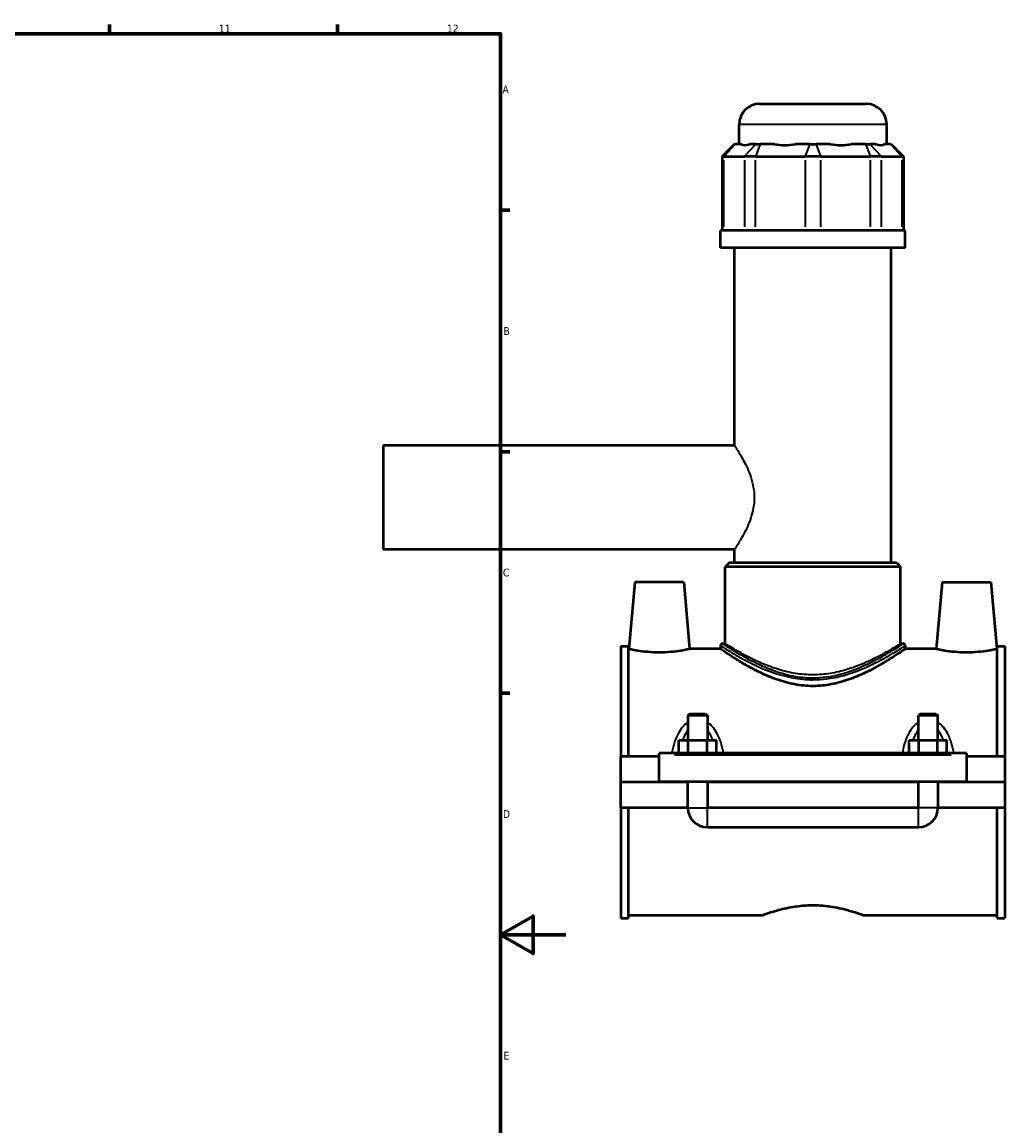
# Model space of a CAD drawing. Header units: millimetres. Extents: x -255 to 976, y -117 to 1132.
# Tile 5 of 7: x 674 to 976, y 238 to 578. Entities that reach past the tile are written whole.
import ezdxf

# ---------------------------------------------------------------- set-up
doc = ezdxf.new("R2010")
doc.units = ezdxf.units.MM
for name, color, linetype, lineweight in [('Border (ANSI)', 7, 'Continuous', 70), ('Visible (ANSI)', 7, 'Continuous', 50), ('Visible Narrow (ANSI)', 7, 'Continuous', 35)]:
    doc.layers.add(name, color=color, linetype=linetype, lineweight=lineweight)
doc.styles.add('Note Text (ANSI)', font='tahoma.ttf')

# ---------------------------------------------------------------- blocks, each defined once
blk = doc.blocks.new('Borders Default Border')
at = {"layer": 'Border (ANSI)'}
for p, q in [((700.83, 574), (700.83, 576.8)), ((770.92, 574), (770.92, 576.8)), ((821, 519.75), (823.8, 519.75)), ((821, 445.5), (823.8, 445.5)), ((821, 371.25), (823.8, 371.25))]:
    blk.add_line(p, q, dxfattribs=at)
at = {"layer": 'Border (ANSI)', "flags": 128}
for points in [[(20, 20), (20, 574), (821, 574), (821, 20), (20, 20)], [(841, 297), (821, 297), (831, 302.77), (831, 291.23), (821, 297)]]:
    blk.add_lwpolyline(points, dxfattribs=at)
at = {"layer": 'Border (ANSI)', "color": 5, "true_color": 0x0000ff, "char_height": 2.4, "attachment_point": 7, "style": 'Note Text (ANSI)'}
for s, insert in [('11', (734.43, 574.4)), ('12', (804.52, 574.4)), ('A', (821.58, 555.68)), ('B', (821.87, 481.43)), ('C', (821.71, 407.13)), ('D', (821.72, 332.93)), ('E', (821.91, 258.68))]:
    blk.add_mtext(s, dxfattribs=dict(at, insert=insert))

msp = doc.modelspace()

# ---------------------------------------------------------------- linework, layer by layer
at = {"layer": 'Visible (ANSI)'}
for p, q in [((900.57, 552.44), (933.33, 552.44)), ((894.27, 540.05), (894.27, 546.14)), ((939.63, 540.05), (939.63, 546.14)), ((892.9, 540.05), (889.12, 536.27)), ((892.9, 540.05), (893.09, 540.05)), ((894.91, 540.05), (893.09, 540.05)), ((899.39, 540.05), (897.57, 540.05)), ((899.39, 540.05), (900.76, 540.05)), ((905.16, 540.05), (900.76, 540.05)), ((915.98, 540.05), (911.58, 540.05)), ((915.98, 540.05), (917.91, 540.05)), ((922.31, 540.05), (917.91, 540.05)), ((933.14, 540.05), (928.74, 540.05)), ((933.14, 540.05), (934.5, 540.05)), ((936.32, 540.05), (934.5, 540.05)), ((940.81, 540.05), (938.98, 540.05)), ((940.81, 540.05), (941, 540.05)), ((941, 540.05), (944.78, 536.27)), ((889.6, 536.27), (889.12, 536.27)), ((889.12, 536.27), (889.12, 513.5)), ((889.6, 536.27), (895.9, 536.27)), ((899.31, 536.27), (895.9, 536.27)), ((899.31, 536.27), (914.54, 536.27)), ((919.36, 536.27), (914.54, 536.27)), ((919.36, 536.27), (934.58, 536.27)), ((937.99, 536.27), (934.58, 536.27)), ((937.99, 536.27), (944.3, 536.27)), ((944.78, 536.27), (944.3, 536.27)), ((944.78, 536.27), (944.78, 513.5)), ((945.3, 513.5), (888.6, 513.5)), ((888.6, 508.19), (888.6, 513.5)), ((945.3, 508.19), (945.3, 513.5)), ((945.3, 508.19), (888.6, 508.19)), ((892.85, 447.44), (892.85, 508.19)), ((941.05, 411.44), (941.05, 508.19)), ((784.95, 447.44), (784.95, 415.44)), ((892.85, 447.44), (784.95, 447.44)), ((892.85, 415.44), (784.95, 415.44)), ((892.85, 411.44), (892.85, 415.44)), ((891.28, 411.44), (890.02, 410.18)), ((891.28, 411.44), (942.62, 411.44)), ((942.62, 411.44), (943.88, 410.18)), ((943.88, 410.18), (890.02, 410.18)), ((890.02, 386.52), (890.02, 410.18)), ((943.88, 386.52), (943.88, 410.18)), ((862.25, 405.44), (860.45, 384.89)), ((877.25, 405.44), (862.25, 405.44)), ((877.25, 405.44), (879.05, 384.89)), ((956.65, 405.44), (954.85, 384.89)), ((956.65, 405.44), (971.65, 405.44)), ((971.65, 405.44), (973.45, 384.89)), ((857.95, 385.71), (857.95, 351.81)), ((857.95, 385.71), (860.31, 385.71)), ((860.31, 351.81), (860.31, 385.71)), ((860.45, 384.89), (860.31, 384.89)), ((888.6, 384.89), (879.05, 384.89)), ((888.6, 385.89), (888.6, 384.89)), ((889.23, 386.52), (890.02, 386.52)), ((943.88, 386.52), (944.67, 386.52)), ((945.3, 385.89), (945.3, 384.89)), ((954.85, 384.89), (945.3, 384.89)), ((973.59, 384.89), (973.45, 384.89)), ((973.59, 351.81), (973.59, 385.71)), ((973.59, 385.71), (975.95, 385.71)), ((975.95, 385.71), (975.95, 351.81)), ((879.15, 364.99), (878.55, 364.39)), ((884.55, 364.39), (878.55, 364.39)), ((878.55, 364.39), (878.55, 356.81)), ((879.15, 364.99), (883.95, 364.99)), ((883.95, 364.99), (884.55, 364.39)), ((884.55, 364.39), (884.55, 356.81)), ((949.95, 364.99), (949.35, 364.39)), ((955.35, 364.39), (949.35, 364.39)), ((949.35, 356.81), (949.35, 364.39)), ((949.95, 364.99), (954.75, 364.99)), ((954.75, 364.99), (955.35, 364.39)), ((955.35, 356.81), (955.35, 364.39)), ((875.77, 352.81), (875.77, 356.81)), ((875.77, 356.81), (878.66, 356.81)), ((878.66, 352.81), (878.66, 356.81)), ((878.66, 356.81), (884.43, 356.81)), ((884.43, 352.81), (884.43, 356.81)), ((884.43, 356.81), (887.32, 356.81)), ((887.32, 352.81), (887.32, 356.81)), ((946.57, 352.81), (946.57, 356.81)), ((946.57, 356.81), (949.46, 356.81)), ((949.46, 352.81), (949.46, 356.81)), ((949.46, 356.81), (955.23, 356.81)), ((955.23, 352.81), (955.23, 356.81)), ((955.23, 356.81), (958.12, 356.81)), ((958.12, 352.81), (958.12, 356.81)), ((869.75, 351.81), (857.95, 351.81)), ((857.95, 343.99), (857.95, 351.81)), ((869.75, 352.31), (869.75, 352.81)), ((964.15, 352.81), (869.75, 352.81)), ((869.75, 343.99), (869.75, 352.31)), ((964.15, 352.81), (964.15, 352.31)), ((964.15, 352.31), (964.15, 343.99)), ((975.95, 351.81), (964.15, 351.81)), ((975.95, 351.81), (975.95, 343.99)), ((857.95, 343.99), (869.75, 343.99)), ((857.95, 336.06), (857.95, 343.89)), ((878.55, 343.89), (857.95, 343.89)), ((964.15, 343.99), (869.75, 343.99)), ((878.55, 343.99), (878.55, 343.89)), ((878.55, 336.06), (878.55, 343.89)), ((884.55, 343.99), (884.55, 343.89)), ((949.35, 343.89), (884.55, 343.89)), ((884.55, 343.89), (884.55, 336.06)), ((949.35, 343.89), (949.35, 343.99)), ((949.35, 336.06), (949.35, 343.89)), ((955.35, 343.89), (955.35, 343.99)), ((975.95, 343.89), (955.35, 343.89)), ((955.35, 343.89), (955.35, 336.06)), ((964.15, 343.99), (975.95, 343.99)), ((975.95, 343.89), (975.95, 336.06)), ((878.55, 336.06), (857.95, 336.06)), ((857.95, 336.06), (857.95, 302.17)), ((860.31, 302.17), (860.31, 336.06)), ((949.35, 336.06), (884.55, 336.06)), ((975.95, 336.06), (955.35, 336.06)), ((973.59, 302.17), (973.59, 336.06)), ((975.95, 336.06), (975.95, 302.17)), ((884.55, 330.06), (949.35, 330.06)), ((857.95, 302.17), (860.31, 302.17)), ((901.27, 302.99), (860.31, 302.99)), ((973.59, 302.99), (932.63, 302.99)), ((973.59, 302.17), (975.95, 302.17))]:
    msp.add_line(p, q, dxfattribs=at)
for centre, radius, start, end in [((900.57, 546.14), 6.3, 90, 180), ((933.33, 546.14), 6.3, 0, 90), ((889.23, 385.89), 0.63, 90, 180), ((944.67, 385.89), 0.63, 0, 90), ((884.55, 336.06), 6, 180, 270), ((949.35, 336.06), 6, 270, 0)]:
    msp.add_arc(centre, radius, start, end, dxfattribs=at)
for major_axis, ratio, start_param, end_param in [((-22.24, -22.24), 0.198912, 0.042463, 0.350237), ((18.86, 18.86), 0.668179, 3.576754, 3.884528), ((-18.86, 18.86), 0.668179, 2.398657, 2.706431), ((-22.24, 22.24), 0.198912, 2.791356, 3.09913)]:
    msp.add_ellipse((916.95, 562.46), major_axis=major_axis, ratio=ratio, start_param=start_param, end_param=end_param, dxfattribs=at)
for points, knots in [([(869.75, 383.79), (868.57, 383.79), (867.31, 383.85), (865.02, 384.06), (863.97, 384.21), (862.33, 384.48), (861.62, 384.63), (860.68, 384.83), (860.45, 384.89), (860.45, 384.89)], [2.82725, 2.82725, 2.82725, 2.82725, 3.181103, 3.181103, 3.534956, 3.534956, 3.887915, 3.887915, 4.240875, 4.240875, 4.240875, 4.240875]), ([(879.05, 384.89), (879.05, 384.89), (878.81, 384.83), (877.87, 384.63), (877.16, 384.48), (875.52, 384.21), (874.48, 384.06), (872.18, 383.85), (870.93, 383.79), (869.75, 383.79)], [7.068125, 7.068125, 7.068125, 7.068125, 7.421084, 7.421084, 7.774044, 7.774044, 8.127897, 8.127897, 8.48175, 8.48175, 8.48175, 8.48175]), ([(916.95, 373.49), (915.07, 373.49), (913.17, 373.67), (909.46, 374.37), (907.64, 374.88), (904.19, 376.08), (902.55, 376.78), (899.52, 378.22), (898.13, 378.95), (895.69, 380.33), (894.53, 381.02), (892.47, 382.3), (891.57, 382.89), (890.1, 383.86), (889.53, 384.24), (888.78, 384.76), (888.6, 384.89), (888.6, 384.89)], [0, 0, 0, 0, 0.562373, 0.562373, 1.124745, 1.124745, 1.687118, 1.687118, 2.249491, 2.249491, 2.804303, 2.804303, 3.359116, 3.359116, 3.913928, 3.913928, 4.468741, 4.468741, 4.468741, 4.468741]), ([(945.3, 384.89), (945.3, 384.89), (945.11, 384.76), (944.36, 384.24), (943.8, 383.86), (942.33, 382.89), (941.42, 382.3), (939.36, 381.02), (938.21, 380.33), (935.76, 378.95), (934.37, 378.22), (931.35, 376.78), (929.71, 376.08), (926.25, 374.88), (924.44, 374.37), (920.72, 373.67), (918.82, 373.49), (916.95, 373.49)], [13.406223, 13.406223, 13.406223, 13.406223, 13.961035, 13.961035, 14.515848, 14.515848, 15.07066, 15.07066, 15.625473, 15.625473, 16.187845, 16.187845, 16.750218, 16.750218, 17.312591, 17.312591, 17.874964, 17.874964, 17.874964, 17.874964]), ([(964.15, 383.79), (962.97, 383.79), (961.71, 383.85), (959.42, 384.06), (958.37, 384.21), (956.73, 384.48), (956.02, 384.63), (955.08, 384.83), (954.85, 384.89), (954.85, 384.89)], [0, 0, 0, 0, 0.353853, 0.353853, 0.707706, 0.707706, 1.060665, 1.060665, 1.413625, 1.413625, 1.413625, 1.413625]), ([(973.45, 384.89), (973.45, 384.89), (973.21, 384.83), (972.27, 384.63), (971.56, 384.48), (969.92, 384.21), (968.88, 384.06), (966.58, 383.85), (965.33, 383.79), (964.15, 383.79)], [4.240875, 4.240875, 4.240875, 4.240875, 4.593835, 4.593835, 4.946794, 4.946794, 5.300647, 5.300647, 5.6545, 5.6545, 5.6545, 5.6545]), ([(901.27, 302.99), (901.27, 302.99), (901.36, 303.02), (901.77, 303.18), (902.07, 303.29), (903.28, 303.72), (904.48, 304.13), (907.24, 304.9), (908.99, 305.33), (911.88, 305.78), (912.89, 305.9), (914.93, 306.07), (915.95, 306.11), (916.95, 306.11)], [7.1678, 7.1678, 7.1678, 7.1678, 7.466333, 7.466333, 7.764867, 7.764867, 8.361933, 8.361933, 8.9595, 8.9595, 9.258283, 9.258283, 9.557067, 9.557067, 9.557067, 9.557067]), ([(916.95, 306.11), (917.94, 306.11), (918.97, 306.07), (921, 305.9), (922.01, 305.78), (924.9, 305.33), (926.65, 304.9), (929.42, 304.13), (930.62, 303.72), (931.82, 303.29), (932.13, 303.18), (932.53, 303.02), (932.63, 302.99), (932.63, 302.99)], [0, 0, 0, 0, 0.298783, 0.298783, 0.597567, 0.597567, 1.195134, 1.195134, 1.7922, 1.7922, 2.090734, 2.090734, 2.389267, 2.389267, 2.389267, 2.389267])]:
    msp.add_open_spline(points, degree=3, knots=knots, dxfattribs=at)
at = {"layer": 'Visible Narrow (ANSI)'}
for p, q in [((939.35, 546.14), (894.55, 546.14)), ((892.91, 539.86), (889.77, 536.46)), ((899.22, 539.86), (896.08, 536.46)), ((900.69, 539.86), (899.38, 536.46)), ((915.91, 539.86), (914.61, 536.46)), ((917.98, 539.86), (919.29, 536.46)), ((933.21, 539.86), (934.51, 536.46)), ((934.68, 539.86), (937.82, 536.46)), ((940.98, 539.86), (944.12, 536.46)), ((889.6, 514.64), (889.6, 535.13)), ((895.9, 535.13), (895.9, 514.64)), ((899.31, 514.64), (899.31, 535.13)), ((914.54, 535.13), (914.54, 514.64)), ((919.36, 514.64), (919.36, 535.13)), ((934.58, 535.13), (934.58, 514.64)), ((937.99, 514.64), (937.99, 535.13)), ((944.3, 535.13), (944.3, 514.64)), ((874.47, 352.31), (959.43, 352.31)), ((878.58, 336.06), (884.51, 336.06)), ((884.55, 330.1), (884.55, 336.02)), ((949.35, 330.1), (949.35, 336.02)), ((955.31, 336.06), (949.38, 336.06))]:
    msp.add_line(p, q, dxfattribs=at)
msp.add_ellipse((916.95, 375.43), major_axis=(0, 0.63), ratio=0.00017, start_param=4.754844, end_param=5.519032, dxfattribs=at)
for points, knots in [([(892.85, 447.44), (892.85, 447.44), (892.92, 447.33), (893.2, 446.91), (893.4, 446.59), (893.93, 445.76), (894.25, 445.25), (894.93, 444.09), (895.31, 443.44), (896.41, 441.36), (897.25, 439.61), (898.2, 436.68), (898.47, 435.65), (898.83, 433.56), (898.93, 432.49), (898.93, 431.44)], [7.529988, 7.529988, 7.529988, 7.529988, 7.842038, 7.842038, 8.154089, 8.154089, 8.46614, 8.46614, 8.778191, 8.778191, 9.409087, 9.409087, 9.724535, 9.724535, 10.039984, 10.039984, 10.039984, 10.039984]), ([(898.93, 431.44), (898.93, 430.39), (898.83, 429.32), (898.47, 427.22), (898.2, 426.2), (897.25, 423.27), (896.41, 421.52), (895.31, 419.43), (894.93, 418.78), (894.25, 417.62), (893.93, 417.11), (893.4, 416.28), (893.2, 415.96), (892.92, 415.54), (892.85, 415.44), (892.85, 415.44)], [0, 0, 0, 0, 0.315448, 0.315448, 0.630897, 0.630897, 1.261793, 1.261793, 1.573844, 1.573844, 1.885894, 1.885894, 2.197945, 2.197945, 2.509996, 2.509996, 2.509996, 2.509996]), ([(888.6, 385.89), (888.6, 385.89), (888.72, 385.82), (889.47, 385.34), (890.55, 384.64), (893.57, 382.84), (895.49, 381.73), (899.66, 379.65), (901.81, 378.67), (906.22, 377.08), (908.43, 376.44), (912.76, 375.64), (914.86, 375.43), (916.95, 375.43)], [-13.346322, -13.346322, -13.346322, -13.346322, -12.914163, -12.914163, -11.957015, -11.957015, -11.010602, -11.010602, -10.204892, -10.204892, -9.50453, -9.50453, -8.897244, -8.897244, -8.897244, -8.897244]), ([(916.95, 375.91), (914.9, 375.91), (912.85, 376.12), (908.62, 376.93), (906.46, 377.58), (902.15, 379.19), (900.04, 380.18), (895.97, 382.3), (894.09, 383.42), (891.13, 385.26), (890.08, 385.96), (889.34, 386.45), (889.23, 386.52), (889.23, 386.52)], [8.897244, 8.897244, 8.897244, 8.897244, 9.50453, 9.50453, 10.204892, 10.204892, 11.010602, 11.010602, 11.957015, 11.957015, 12.914163, 12.914163, 13.346322, 13.346322, 13.346322, 13.346322]), ([(916.95, 376.93), (915.19, 376.93), (913.4, 377.07), (909.87, 377.63), (908.14, 378.05), (904.85, 379.04), (903.29, 379.62), (900.4, 380.82), (899.08, 381.44), (896.74, 382.61), (895.64, 383.2), (893.68, 384.3), (892.82, 384.8), (891.43, 385.64), (890.89, 385.97), (890.19, 386.42), (890.02, 386.52), (890.02, 386.52)], [0, 0, 0, 0, 0.527823, 0.527823, 1.055646, 1.055646, 1.58347, 1.58347, 2.111293, 2.111293, 2.63469, 2.63469, 3.158087, 3.158087, 3.681485, 3.681485, 4.204882, 4.204882, 4.204882, 4.204882]), ([(944.67, 386.52), (944.67, 386.52), (944.64, 386.51), (944.37, 386.33), (943.69, 385.86), (941.36, 384.38), (939.62, 383.28), (935.17, 380.82), (932.4, 379.42), (927.97, 377.78), (926.6, 377.35), (922.57, 376.31), (919.77, 375.91), (916.95, 375.91)], [22.243568, 22.243568, 22.243568, 22.243568, 22.447024, 22.447024, 23.317, 23.317, 24.315063, 24.315063, 25.405239, 25.405239, 25.858465, 25.858465, 26.691732, 26.691732, 26.691732, 26.691732]), ([(943.88, 386.52), (943.88, 386.52), (943.71, 386.42), (943, 385.97), (942.47, 385.64), (941.07, 384.8), (940.22, 384.3), (938.26, 383.2), (937.16, 382.61), (934.82, 381.44), (933.5, 380.82), (930.61, 379.62), (929.04, 379.04), (925.75, 378.05), (924.02, 377.63), (920.5, 377.07), (918.71, 376.93), (916.95, 376.93)], [12.614645, 12.614645, 12.614645, 12.614645, 13.138042, 13.138042, 13.661439, 13.661439, 14.184837, 14.184837, 14.708234, 14.708234, 15.236057, 15.236057, 15.76388, 15.76388, 16.291704, 16.291704, 16.819527, 16.819527, 16.819527, 16.819527]), ([(916.95, 375.43), (919.83, 375.43), (922.7, 375.83), (926.82, 376.85), (928.22, 377.28), (932.75, 378.9), (935.59, 380.27), (940.13, 382.7), (941.92, 383.78), (944.29, 385.24), (945, 385.7), (945.27, 385.88), (945.3, 385.89), (945.3, 385.89)], [-26.691732, -26.691732, -26.691732, -26.691732, -25.858465, -25.858465, -25.405239, -25.405239, -24.315063, -24.315063, -23.317, -23.317, -22.447024, -22.447024, -22.243568, -22.243568, -22.243568, -22.243568]), ([(878.55, 362.31), (878.22, 362.11), (877.92, 361.87), (877.26, 361.28), (876.92, 360.92), (876.11, 359.88), (875.69, 359.17), (875.04, 357.84), (874.8, 357.24), (874.23, 355.6), (873.96, 354.54), (873.69, 353.25), (873.65, 353.03), (873.61, 352.81)], [-1.438779, -1.438779, -1.438779, -1.438779, -1.322524, -1.322524, -1.171719, -1.171719, -0.925588, -0.925588, -0.733218, -0.733218, -0.419338, -0.419338, -0.356042, -0.356042, -0.356042, -0.356042]), ([(876.99, 356.81), (877.05, 356.98), (877.11, 357.15), (877.42, 358), (877.72, 358.65), (878.22, 359.49), (878.38, 359.73), (878.55, 359.95)], [0.8668351, 0.8668351, 0.8668351, 0.8668351, 0.9255881, 0.9255881, 1.1717187, 1.1717187, 1.2744663, 1.2744663, 1.2744663, 1.2744663]), ([(889.49, 352.81), (889.45, 353.03), (889.4, 353.25), (889.14, 354.54), (888.87, 355.6), (888.3, 357.24), (888.05, 357.84), (887.41, 359.17), (886.98, 359.88), (886.17, 360.92), (885.83, 361.28), (885.18, 361.87), (884.87, 362.11), (884.55, 362.31)], [-3.159152, -3.159152, -3.159152, -3.159152, -3.095857, -3.095857, -2.781976, -2.781976, -2.589606, -2.589606, -2.343476, -2.343476, -2.192671, -2.192671, -2.076415, -2.076415, -2.076415, -2.076415]), ([(884.55, 359.95), (884.72, 359.73), (884.87, 359.49), (885.38, 358.65), (885.67, 358), (885.99, 357.15), (886.05, 356.98), (886.1, 356.81)], [2.2407282, 2.2407282, 2.2407282, 2.2407282, 2.3434758, 2.3434758, 2.5896064, 2.5896064, 2.6483594, 2.6483594, 2.6483594, 2.6483594]), ([(949.35, 362.31), (949.02, 362.11), (948.72, 361.87), (948.06, 361.28), (947.72, 360.92), (946.91, 359.88), (946.49, 359.17), (945.84, 357.84), (945.6, 357.24), (945.03, 355.6), (944.76, 354.54), (944.49, 353.25), (944.45, 353.03), (944.41, 352.81)], [-1.438843, -1.438843, -1.438843, -1.438843, -1.322584, -1.322584, -1.171777, -1.171777, -0.925645, -0.925645, -0.733273, -0.733273, -0.419389, -0.419389, -0.356106, -0.356106, -0.356106, -0.356106]), ([(947.79, 356.81), (947.85, 356.98), (947.91, 357.15), (948.22, 358), (948.52, 358.65), (949.02, 359.49), (949.18, 359.73), (949.35, 359.95)], [0.8668991, 0.8668991, 0.8668991, 0.8668991, 0.9256447, 0.9256447, 1.1717774, 1.1717774, 1.2745303, 1.2745303, 1.2745303, 1.2745303]), ([(960.29, 352.81), (960.25, 353.03), (960.2, 353.25), (959.94, 354.54), (959.67, 355.6), (959.1, 357.24), (958.85, 357.84), (958.21, 359.17), (957.78, 359.88), (956.97, 360.92), (956.63, 361.28), (955.98, 361.87), (955.67, 362.11), (955.35, 362.31)], [-3.159216, -3.159216, -3.159216, -3.159216, -3.095933, -3.095933, -2.78205, -2.78205, -2.589678, -2.589678, -2.343545, -2.343545, -2.192739, -2.192739, -2.076479, -2.076479, -2.076479, -2.076479]), ([(955.35, 359.95), (955.52, 359.73), (955.67, 359.49), (956.18, 358.65), (956.47, 358), (956.79, 357.15), (956.85, 356.98), (956.9, 356.81)], [2.2407922, 2.2407922, 2.2407922, 2.2407922, 2.3435451, 2.3435451, 2.5896777, 2.5896777, 2.6484234, 2.6484234, 2.6484234, 2.6484234])]:
    msp.add_open_spline(points, degree=3, knots=knots, dxfattribs=at)

# ---------------------------------------------------------------- block references
msp.add_blockref('Borders Default Border', (0, 0))

doc.saveas('drawing.dxf')
